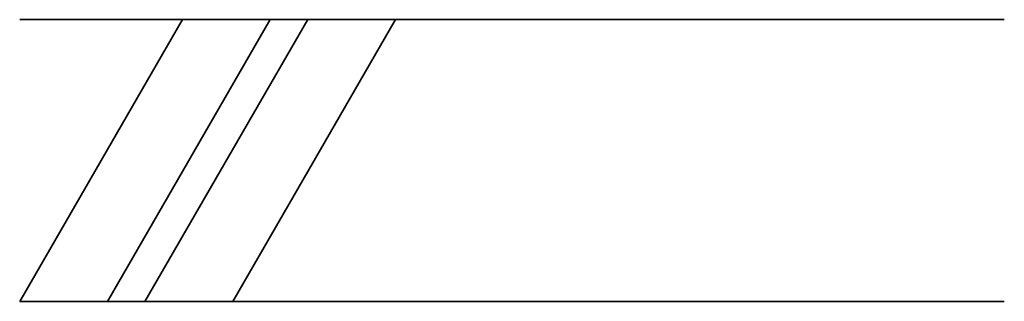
# Model space of a CAD drawing. Header units: metres. Extents: x -173 to 224, y -295 to 41.
# Tile 19 of 41: x 179 to 224, y -173 to -160. Entities that reach past the tile are written whole.
import ezdxf

# ---------------------------------------------------------------- set-up
doc = ezdxf.new("R2010")
doc.units = ezdxf.units.M
doc.layers.add('N-WE-VH-KANTVERHARDING-G', color=210, linetype='Continuous', lineweight=35)

msp = doc.modelspace()

# ---------------------------------------------------------------- linework, layer by layer
at = {"layer": 'N-WE-VH-KANTVERHARDING-G', "flags": 128}
for points in [[(178.784, -160.449), (224.148, -160.449)], [(178.784, -173.449), (186.289, -160.449)], [(182.825, -173.449), (190.331, -160.449)], [(184.557, -173.449), (192.063, -160.449)], [(188.599, -173.449), (196.104, -160.449)], [(178.784, -173.449), (224.148, -173.449)]]:
    msp.add_lwpolyline(points, dxfattribs=at)

doc.saveas('drawing.dxf')
